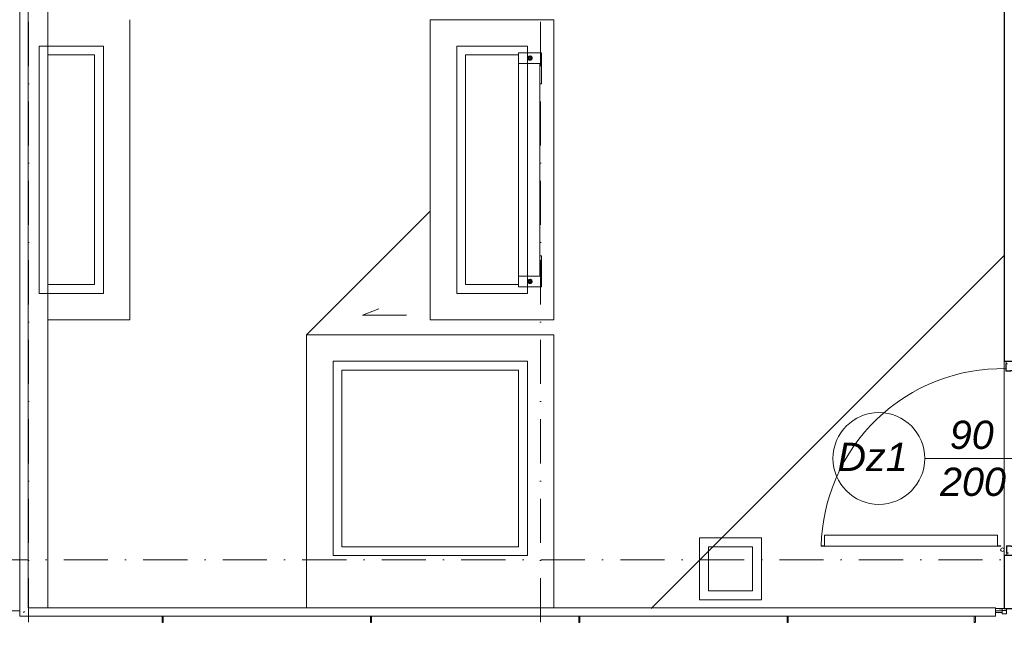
# Model space of a CAD drawing. Header units: millimetres. Extents: x -3176 to 162662, y -36434 to 57907.
# Tile 114 of 155: x 125624 to 131199, y 17824 to 21266. Entities that reach past the tile are written whole.
import ezdxf

# ---------------------------------------------------------------- set-up
doc = ezdxf.new("R2010")
doc.units = ezdxf.units.MM
doc.linetypes.add('1-Sheet - 32170-CIV-6170-DW-2035-015-01 - RZUTY$0$A_Dash_3_0mm', pattern=[60, 30, -30])
doc.linetypes.add('1-Sheet - 32170-CIV-6170-DW-2035-015-01 - RZUTY$0$A_Dash_Dot_2_5mm_Axis', pattern=[45, 25, -10, 0, -10])
doc.layers.get('0').update_dxf_attribs({"lineweight": 5})
for name, color, linetype, lineweight in [('1-Sheet - 32170-CIV-6170-DW-2035-015-01 - RZUTY$0$A-DETL', 8, 'Continuous', 0), ('1-Sheet - 32170-CIV-6170-DW-2035-015-01 - RZUTY$0$A-DETL-GENF', 8, 'Continuous', 0), ('1-Sheet - 32170-CIV-6170-DW-2035-015-01 - RZUTY$0$A-DETL-THIN', 8, 'Continuous', 0), ('1-Sheet - 32170-CIV-6170-DW-2035-015-01 - RZUTY$0$A-DOOR', 8, 'Continuous', 0), ('1-Sheet - 32170-CIV-6170-DW-2035-015-01 - RZUTY$0$A-DOOR-HDLN', 31, '1-Sheet - 32170-CIV-6170-DW-2035-015-01 - RZUTY$0$A_Dash_3_0mm', 18), ('1-Sheet - 32170-CIV-6170-DW-2035-015-01 - RZUTY$0$A-DOOR-IDEN', 31, 'Continuous', 18), ('1-Sheet - 32170-CIV-6170-DW-2035-015-01 - RZUTY$0$A-FLOR-HRAL', 8, 'Continuous', 0), ('1-Sheet - 32170-CIV-6170-DW-2035-015-01 - RZUTY$0$A-GENM', 8, 'Continuous', 0), ('1-Sheet - 32170-CIV-6170-DW-2035-015-01 - RZUTY$0$A-ROOF', 8, 'Continuous', 0), ('1-Sheet - 32170-CIV-6170-DW-2035-015-01 - RZUTY$0$A-WALL', 8, 'Continuous', 0), ('1-Sheet - 32170-CIV-6170-DW-2035-015-01 - RZUTY$0$Q-SPCQ', 8, 'Continuous', 0), ('1-Sheet - 32170-CIV-6170-DW-2035-015-01 - RZUTY$0$S-BEAM', 8, 'Continuous', 0), ('1-Sheet - 32170-CIV-6170-DW-2035-015-01 - RZUTY$0$S-GRID', 8, 'Continuous', 0)]:
    doc.layers.add(name, color=color, linetype=linetype, lineweight=lineweight)
doc.styles.add('1-Sheet - 32170-CIV-6170-DW-2035-015-01 - RZUTY$0$Arial_I_2', font='ariali.ttf', dxfattribs={"height": 16})

# ---------------------------------------------------------------- blocks, each defined once
blk = doc.blocks.new('1-Sheet - 32170-CIV-6170-DW-2035-015-01 - RZUTY$0$mcr ALPE 1-sk EI60 - DZ_OW_90x200_1-1009332-B2_100a_AG_PARTER_00a - Dep_PW')
at = {"layer": '1-Sheet - 32170-CIV-6170-DW-2035-015-01 - RZUTY$0$A-DETL-GENF'}
for p, q in [((-49.61, 13.55), (-50.96, 13.55)), ((-50.96, 13.55), (-50.96, 4.05)), ((-49.61, 12.9), (-49.61, 13.55)), ((-49.46, 12.9), (-49.61, 12.9)), ((-49.46, 13.55), (-49.46, 12.9)), ((-49.36, 13.8), (-45.66, 13.8)), ((-45.66, 13.65), (-49.36, 13.65)), ((-45.56, 11.26), (-45.56, 13.55)), ((-45.41, 13.55), (-45.41, 11.26)), ((53.49, 13.85), (53.49, 11.56)), ((53.64, 11.56), (53.64, 13.85)), ((53.69, 11.24), (53.69, 9.06)), ((57.44, 14.1), (53.74, 14.1)), ((53.74, 13.95), (57.44, 13.95)), ((53.84, 9.06), (53.84, 11.24)), ((57.54, 13.85), (57.54, 13.2)), ((57.54, 13.2), (57.69, 13.2)), ((57.69, 13.2), (57.69, 13.85)), ((57.69, 13.85), (59.04, 13.85)), ((59.04, 13.85), (59.04, 4.35)), ((-45.76, 8.76), (-45.76, 10.94)), ((-45.61, 10.94), (-45.61, 8.76)), ((-45.56, 7.7), (-45.56, 8.44)), ((-45.41, 8.44), (-45.41, 7.7)), ((-45.31, 7.6), (-44.56, 7.6)), ((-44.56, 7.45), (-45.31, 7.45)), ((-44.46, 7.31), (-44.46, 6.6)), ((-44.31, 6.6), (-44.31, 7.31)), ((-44.29, 7.29), (-44.11, 7.1)), ((-44.29, 6.99), (-44.11, 6.8)), ((-44.12, 6.51), (-44.29, 6.69)), ((-44.11, 7.24), (-44.22, 7.36)), ((-44.11, 6.94), (-44.22, 7.06)), ((-44.11, 6.64), (-44.22, 6.76)), ((-42.91, 6.5), (-44.21, 6.5)), ((-42.91, 6.35), (-44.21, 6.35)), ((-44.11, 7.1), (-44.11, 6.94)), ((-44.11, 6.8), (-44.11, 6.64)), ((-43.68, 7.3), (-44.09, 7.3)), ((-44.01, 7.2), (-44.01, 7)), ((-43.68, 7.2), (-44.01, 7.2)), ((-44.01, 7), (-43.54, 6.88)), ((-44.01, 6.6), (-44.01, 6.89)), ((-44.01, 6.89), (-43.52, 6.77)), ((-43.06, 6.6), (-44.01, 6.6)), ((-43.63, 7.35), (-43.66, 7.66)), ((-43.05, 7.77), (-43.56, 7.77)), ((-43.53, 7.36), (-43.56, 7.63)), ((-43.54, 6.88), (-43.04, 7.24)), ((-43.07, 7.67), (-43.52, 7.67)), ((-43.52, 6.77), (-43.06, 7.11)), ((-43.06, 7.11), (-43.06, 6.6)), ((-42.96, 7.1), (-42.96, 6.96)), ((-42.96, 6.96), (-42.89, 7.03)), ((-42.82, 6.95), (-42.96, 6.82)), ((-42.96, 6.82), (-42.96, 6.64)), ((-42.96, 6.64), (-42.89, 6.71)), ((-42.96, 6.5), (-42.82, 6.64)), ((-42.89, 7.14), (-42.81, 7.1)), ((-42.81, 7.45), (-42.81, 6.6)), ((-42.66, 4.05), (-42.66, 7.45)), ((-42.51, 7.45), (-42.51, 4.05)), ((50.59, 7.75), (50.59, 4.35)), ((50.74, 4.35), (50.74, 7.75)), ((50.89, 7.75), (50.89, 6.9)), ((50.97, 7.44), (50.89, 7.4)), ((50.9, 7.25), (51.04, 7.12)), ((51.04, 6.8), (50.9, 6.94)), ((51.04, 7.26), (50.97, 7.33)), ((51.04, 6.94), (50.97, 7.01)), ((50.99, 6.8), (52.29, 6.8)), ((50.99, 6.65), (52.29, 6.65)), ((51.04, 7.4), (51.04, 7.26)), ((51.04, 7.12), (51.04, 6.94)), ((51.62, 7.18), (51.12, 7.54)), ((51.13, 8.07), (51.64, 8.07)), ((51.14, 7.41), (51.14, 6.9)), ((51.6, 7.07), (51.14, 7.41)), ((51.14, 6.9), (52.09, 6.9)), ((51.15, 7.97), (51.6, 7.97)), ((52.09, 7.19), (51.6, 7.07)), ((51.61, 7.66), (51.64, 7.93)), ((52.09, 7.3), (51.62, 7.18)), ((51.71, 7.65), (51.74, 7.96)), ((51.76, 7.6), (52.17, 7.6)), ((51.76, 7.5), (52.09, 7.5)), ((52.09, 7.5), (52.09, 7.3)), ((52.09, 6.9), (52.09, 7.19)), ((52.19, 7.54), (52.3, 7.66)), ((52.37, 7.59), (52.19, 7.4)), ((52.19, 7.4), (52.19, 7.24)), ((52.19, 7.24), (52.3, 7.36)), ((52.37, 7.29), (52.19, 7.1)), ((52.19, 7.1), (52.19, 6.94)), ((52.19, 6.94), (52.3, 7.06)), ((52.2, 6.81), (52.37, 6.99)), ((52.39, 6.9), (52.39, 7.61)), ((52.54, 7.61), (52.54, 6.9)), ((53.39, 7.9), (52.64, 7.9)), ((52.64, 7.75), (53.39, 7.75)), ((53.49, 8.74), (53.49, 8)), ((53.64, 8), (53.64, 8.74)), ((-50.96, 4.05), (-49.61, 4.05)), ((-49.61, 4.05), (-49.61, 4.6)), ((-49.61, 4.6), (-49.46, 4.6)), ((-49.46, 4.6), (-49.46, 4.05)), ((-49.36, 3.95), (-42.76, 3.95)), ((-42.76, 3.8), (-49.36, 3.8)), ((57.44, 4.25), (50.84, 4.25)), ((50.84, 4.1), (57.44, 4.1)), ((57.54, 4.9), (57.54, 4.35)), ((57.69, 4.9), (57.54, 4.9)), ((57.69, 4.35), (57.69, 4.9)), ((59.04, 4.35), (57.69, 4.35))]:
    blk.add_line(p, q, dxfattribs=at)
for centre, radius, start, end in [((-49.36, 13.55), 0.25, 90, 180), ((-49.36, 13.55), 0.1, 90, 180), ((-45.51, 10.94), 0.25, 120, 180), ((-45.66, 13.55), 0.25, 360, 90), ((-45.66, 13.55), 0.1, 0, 90), ((-45.66, 11.26), 0.1, 300, 0), ((-45.66, 11.26), 0.25, 300, 0), ((53.74, 13.85), 0.25, 90, 180), ((53.74, 11.56), 0.25, 180, 240), ((53.74, 13.85), 0.1, 90, 180), ((53.74, 11.56), 0.1, 180, 240), ((53.59, 11.24), 0.1, 0, 60), ((53.59, 11.24), 0.25, 0, 60), ((57.44, 13.85), 0.25, 0, 90), ((57.44, 13.85), 0.1, 0, 90), ((-45.51, 8.76), 0.25, 180, 240), ((-45.66, 8.44), 0.1, 0, 71.4737), ((-45.51, 10.94), 0.1, 120, 180), ((-45.51, 8.76), 0.1, 180, 240), ((-45.31, 7.7), 0.25, 180, 270), ((-45.66, 8.44), 0.25, 360, 60), ((-45.31, 7.7), 0.1, 180, 270), ((-44.56, 7.35), 0.25, 360, 90), ((-44.56, 7.35), 0.1, 360, 90), ((-44.21, 6.6), 0.25, 180, 270), ((-44.26, 7.32), 0.05, 45, 180), ((-44.26, 7.02), 0.05, 45, 180), ((-44.26, 6.72), 0.05, 45, 180), ((-44.21, 6.6), 0.1, 180, 270), ((-43.68, 7.35), 0.15, 270, 5.5634), ((-43.68, 7.35), 0.05, 270, 5.5634), ((-43.56, 7.67), 0.1, 90, 185.5634), ((-43.19, 7.45), 0.25, 305.6239, 63.8626), ((-43.54, 6.88), 1.02, 49.4586, 60.745), ((-42.91, 7.1), 0.05, 63.4253, 180), ((-42.91, 6.6), 0.25, 270, 0), ((-42.91, 6.6), 0.1, 270, 0), ((-42.86, 6.99), 0.05, 0, 135), ((-42.86, 6.67), 0.05, 0, 135), ((-43.11, 7.46), 0.302, 358.1284, 40.2737), ((-42.66, 7.45), 0.15, 0, 180), ((50.74, 7.75), 0.15, 0, 180), ((50.99, 6.9), 0.25, 180, 270), ((51.19, 7.76), 0.302, 139.7263, 181.8716), ((50.94, 7.29), 0.05, 45, 180), ((50.94, 6.97), 0.05, 45, 180), ((50.99, 6.9), 0.1, 180, 270), ((51.62, 7.18), 1.02, 119.255, 130.5414), ((50.99, 7.4), 0.05, 0, 116.5747), ((51.27, 7.75), 0.25, 116.1374, 234.3761), ((51.76, 7.65), 0.15, 174.4366, 270), ((51.64, 7.97), 0.1, 354.4366, 90), ((51.76, 7.65), 0.05, 174.4366, 270), ((52.29, 6.9), 0.1, 270, 360), ((52.29, 6.9), 0.25, 270, 360), ((52.34, 7.62), 0.05, 0, 135), ((52.34, 7.32), 0.05, 0, 135), ((52.34, 7.02), 0.05, 0, 135), ((52.64, 7.65), 0.25, 90, 180), ((52.64, 7.65), 0.1, 90, 180), ((53.39, 8), 0.1, 270, 0), ((53.39, 8), 0.25, 270, 0), ((53.74, 8.74), 0.25, 120, 180), ((53.59, 9.06), 0.1, 300, 0), ((53.74, 8.74), 0.1, 108.5263, 180), ((53.59, 9.06), 0.25, 300, 0), ((-49.36, 4.05), 0.25, 180, 270), ((-49.36, 4.05), 0.1, 180, 270), ((-42.76, 4.05), 0.25, 270, 360), ((-42.76, 4.05), 0.1, 270, 0), ((50.84, 4.35), 0.25, 180, 270), ((50.84, 4.35), 0.1, 180, 270), ((57.44, 4.35), 0.1, 270, 0), ((57.44, 4.35), 0.25, 270, 0)]:
    blk.add_arc(centre, radius, start, end, dxfattribs=at)
at = {"layer": '1-Sheet - 32170-CIV-6170-DW-2035-015-01 - RZUTY$0$A-DOOR'}
for p, q in [((-45.71, 118.64), (-45.71, 16.94)), ((-45.46, 118.64), (-45.71, 118.64)), ((-45.46, 116.74), (-45.46, 118.64)), ((-39.41, 116.74), (-45.46, 116.74)), ((-39.41, 18.84), (-39.41, 116.74)), ((-45.71, 16.94), (-45.46, 16.94)), ((-45.46, 16.94), (-45.46, 18.84)), ((-45.46, 18.84), (-39.41, 18.84))]:
    blk.add_line(p, q, dxfattribs=at)
blk.add_circle((-47.67, 16.06), 1, dxfattribs=at)
blk.add_arc((-47.67, 16.06), 102.6, 358.9054, 88.9054, dxfattribs=at)
at = {"layer": '1-Sheet - 32170-CIV-6170-DW-2035-015-01 - RZUTY$0$A-DOOR-HDLN'}
for p, q in [((59.04, 15), (-50.96, 15)), ((-50.96, -15), (59.04, -15))]:
    blk.add_line(p, q, dxfattribs=at)
blk = doc.blocks.new('1-Sheet - 32170-CIV-6170-DW-2035-015-01 - RZUTY$0$Railing - słupek_balustrady60x6-1062895-B2_100a_AG_PARTER_00a - Dep_PW')
at = {"layer": '1-Sheet - 32170-CIV-6170-DW-2035-015-01 - RZUTY$0$A-FLOR-HRAL'}
for p, q in [((2.41, -0.6), (5.6, -0.6)), ((6, 0), (2.41, 0)), ((6, -0.2), (6, 0))]:
    blk.add_line(p, q, dxfattribs=at)
at = {"layer": '1-Sheet - 32170-CIV-6170-DW-2035-015-01 - RZUTY$0$A-FLOR-HRAL', "flags": 128}
blk.add_lwpolyline([(5.6, -0.6), (5.69, -0.59), (5.77, -0.56), (5.85, -0.51), (5.91, -0.45), (5.96, -0.37), (5.99, -0.29), (6, -0.2)], dxfattribs=at)
at = {"layer": '1-Sheet - 32170-CIV-6170-DW-2035-015-01 - RZUTY$0$A-FLOR-HRAL'}
blk.add_arc((5.6, -0.2), 0.4, 270, 0, dxfattribs=at)
blk = doc.blocks.new('1-Sheet - 32170-CIV-6170-DW-2035-015-01 - RZUTY$0$Railing - Railing-1024618-B2_100a_AG_PARTER_00a - Dep_PW')
at = {"extrusion": (0, 0, -1), "zscale": -1, "rotation": 270.0000000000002}
for p in [(-5834.78, -747.5), (-5952.71, -747.5), (-6070.65, -747.5), (-6188.59, -747.5), (-6294.53, -747.5)]:
    blk.add_blockref('1-Sheet - 32170-CIV-6170-DW-2035-015-01 - RZUTY$0$Railing - słupek_balustrady60x6-1062895-B2_100a_AG_PARTER_00a - Dep_PW', p, dxfattribs=at)
blk = doc.blocks.new('1-Sheet - 32170-CIV-6170-DW-2035-015-01 - RZUTY$0$Top Rail Type - Top Rail_Internal_-1024619-B2_100a_AG_PARTER_00a - Dep_PW')
at = {"layer": '1-Sheet - 32170-CIV-6170-DW-2035-015-01 - RZUTY$0$A-FLOR-HRAL'}
for p, q in [((5754.11, 193.92), (5754.11, -749.91)), ((5758.94, -745.08), (5758.94, 189.09)), ((6306.53, -745.08), (5758.94, -745.08)), ((5754.11, -749.91), (6306.53, -749.91)), ((6306.53, -747.73), (6306.53, -747.26))]:
    blk.add_line(p, q, dxfattribs=at)
blk.add_open_spline([(5756.29, -747.73), (5756.32, -747.71), (5756.4, -747.63), (5756.53, -747.5), (5756.66, -747.37), (5756.74, -747.29), (5756.76, -747.26)], degree=3, knots=[0.46913323, 0.46913323, 0.46913323, 0.46913323, 0.47916667, 0.5, 0.52083333, 0.53086677, 0.53086677, 0.53086677, 0.53086677], dxfattribs=at)
blk = doc.blocks.new('1-Sheet - 32170-CIV-6170-DW-2035-015-01 - RZUTY$0$Top Rail Type - Top Rail_Internal_-V8-B2_100a_AG_PARTER_00a - Dep_PW')
at = {"layer": '1-Sheet - 32170-CIV-6170-DW-2035-015-01 - RZUTY$0$A-FLOR-HRAL'}
for p, q in [((5758.94, 189.09), (5758.94, -745.08)), ((5758.94, -745.08), (6306.53, -745.08)), ((6306.53, -745.08), (6306.53, -749.91)), ((5754.11, -749.91), (6306.53, -749.91))]:
    blk.add_line(p, q, dxfattribs=at)
blk = doc.blocks.new('1-Sheet - 32170-CIV-6170-DW-2035-015-01 - RZUTY$0$Galeco STAL2 - System rynnowy - Orynnowanie - Orynnowanie - montaż z maskownicą-1091246-B2_100a_AG_PARTER_00a - Dep_PW')
at = {"layer": '1-Sheet - 32170-CIV-6170-DW-2035-015-01 - RZUTY$0$A-GENM'}
for p, q in [((5754.11, -746.73), (5731.87, -746.73)), ((6310.28, -746.73), (6306.53, -746.73)), ((6310.28, -747.85), (6306.53, -747.85))]:
    blk.add_line(p, q, dxfattribs=at)
blk = doc.blocks.new('1-Sheet - 32170-CIV-6170-DW-2035-015-01 - RZUTY$0$Galeco STAL2 - Hak doczołowy - Galeco STAL2 - Hak doczołowy-V11-B2_100a_AG_PARTER_00a - Dep_PW')
at = {"layer": '1-Sheet - 32170-CIV-6170-DW-2035-015-01 - RZUTY$0$Q-SPCQ'}
for p, q in [((6308.61, -745.56), (6308.61, -745.68)), ((6309.41, -745.56), (6308.61, -745.56)), ((6309.4, -745.56), (6308.61, -745.56)), ((6308.61, -745.68), (6309.4, -745.68)), ((6308.61, -745.68), (6309.41, -745.68)), ((6309.41, -745.56), (6313.65, -745.56)), ((6310.28, -745.68), (6309.41, -745.68)), ((6310.28, -746.61), (6310.28, -745.68)), ((6312.78, -746.61), (6310.28, -746.61)), ((6310.28, -746.61), (6310.28, -747.25)), ((6310.28, -746.61), (6312.78, -746.61)), ((6312.78, -745.68), (6312.78, -746.61)), ((6313.65, -745.68), (6312.78, -745.68)), ((6312.78, -747.25), (6312.78, -746.61)), ((6314.45, -745.56), (6313.65, -745.56)), ((6313.65, -745.68), (6314.45, -745.68)), ((6314.45, -745.56), (6313.66, -745.56)), ((6313.66, -745.68), (6314.45, -745.68)), ((6314.45, -745.68), (6314.45, -745.56)), ((6310.28, -748.55), (6310.28, -747.25)), ((6310.28, -748.55), (6312.78, -748.55)), ((6312.78, -747.25), (6312.78, -748.55))]:
    blk.add_line(p, q, dxfattribs=at)
blk = doc.blocks.new('1-Sheet - 32170-CIV-6170-DW-2035-015-01 - RZUTY$0$ETYKIETA_DRZWI_STANDARD - Dół _1 st_ dokł__-843072-B2_100a_AG_PARTER_00a - Dep_PW')
at = {"layer": '1-Sheet - 32170-CIV-6170-DW-2035-015-01 - RZUTY$0$A-DOOR-IDEN'}
blk.add_line((0, 0), (0, -0.5983), dxfattribs=at)
blk.add_circle((0, -0.86), 0.26, dxfattribs=at)
blk = doc.blocks.new('1-Sheet - 32170-CIV-6170-DW-2035-015-01 - RZUTY')
at = {"layer": '1-Sheet - 32170-CIV-6170-DW-2035-015-01 - RZUTY$0$A-DETL', "linetype": '1-Sheet - 32170-CIV-6170-DW-2035-015-01 - RZUTY$0$A_Dash_Dot_2_5mm_Axis'}
for p, q in [((9528.21, -710.5), (9503.21, -710.5)), ((9503.21, -710.5), (9503.21, -735.5)), ((9528.21, -735.5), (9528.21, -710.5)), ((9503.21, -735.5), (9528.21, -735.5))]:
    blk.add_line(p, q, dxfattribs=at)
at = {"layer": '1-Sheet - 32170-CIV-6170-DW-2035-015-01 - RZUTY$0$A-DETL-THIN'}
for p, q in [((9160.71, -427), (9124.38, -427)), ((9124.38, -427), (9124.38, -567)), ((9160.71, -567), (9160.71, -427)), ((9360.71, -427), (9360.71, -567)), ((9400.71, -427), (9360.71, -427)), ((9400.71, -567), (9400.71, -427)), ((9275.71, -590.5), (9345.71, -520.5)), ((9670.71, -545.5), (9470.71, -745.5)), ((9670.71, -745.5), (9670.71, -545.5)), ((9124.38, -567), (9160.71, -567)), ((9360.71, -567), (9400.71, -567)), ((9307.31, -579.26), (9316.71, -575.84)), ((9332.31, -579.26), (9307.31, -579.26)), ((9290.71, -605.5), (9290.71, -715.5)), ((9400.71, -605.5), (9290.71, -605.5)), ((9400.71, -715.5), (9400.71, -605.5)), ((9498.21, -705.5), (9498.21, -740.5)), ((9533.21, -705.5), (9498.21, -705.5)), ((9533.21, -740.5), (9533.21, -705.5)), ((9290.71, -715.5), (9400.71, -715.5)), ((9498.21, -740.5), (9533.21, -740.5))]:
    blk.add_line(p, q, dxfattribs=at)
at = {"layer": '1-Sheet - 32170-CIV-6170-DW-2035-015-01 - RZUTY$0$A-ROOF'}
blk.add_line((9670.71, -745.5), (9665.71, -745.5), dxfattribs=at)
at = {"layer": '1-Sheet - 32170-CIV-6170-DW-2035-015-01 - RZUTY$0$A-WALL', "lineweight": 25}
for p, q in [((9670.71, 489.5), (9670.71, -605.5)), ((9670.71, -605.5), (9700.71, -605.5)), ((10083.85, -715.5), (9670.71, -715.5)), ((9670.71, -715.5), (9670.71, -745.5)), ((9670.71, -745.5), (10083.85, -745.5))]:
    blk.add_line(p, q, dxfattribs=at)
at = {"layer": '1-Sheet - 32170-CIV-6170-DW-2035-015-01 - RZUTY$0$A-WALL'}
for p, q in [((9129.21, -745.08), (9129.21, 189.09)), ((9175.71, -412), (9175.71, -582)), ((9345.71, -412), (9415.71, -412)), ((9345.71, -582), (9345.71, -412)), ((9415.71, -412), (9415.71, -582)), ((9155.71, -432), (9129.16, -432)), ((9155.71, -562), (9155.71, -432)), ((9395.71, -432), (9365.71, -432)), ((9365.71, -432), (9365.71, -562)), ((9129.19, -562), (9155.71, -562)), ((9365.71, -562), (9395.71, -562)), ((9175.71, -582), (9129.19, -582)), ((9415.71, -582), (9345.71, -582)), ((9275.71, -745.08), (9275.71, -590.5)), ((9275.71, -590.5), (9415.71, -590.5)), ((9415.71, -590.5), (9415.71, -745.08)), ((9670.71, -715.5), (9670.71, -605.5)), ((9295.71, -610.5), (9295.71, -710.5)), ((9395.71, -610.5), (9295.71, -610.5)), ((9395.71, -710.5), (9395.71, -610.5)), ((9295.71, -710.5), (9395.71, -710.5))]:
    blk.add_line(p, q, dxfattribs=at)
at = {"layer": '1-Sheet - 32170-CIV-6170-DW-2035-015-01 - RZUTY$0$Q-SPCQ'}
for p, q in [((9401.01, -433.75), (9401.04, -433.51)), ((9401.01, -433.75), (9401.04, -433.51)), ((9401.04, -433.98), (9401.01, -433.75)), ((9401.04, -433.98), (9401.01, -433.75)), ((9401.04, -433.51), (9401.11, -433.29)), ((9401.11, -433.29), (9401.04, -433.51)), ((9401.04, -433.51), (9401.11, -433.29)), ((9401.11, -433.29), (9401.04, -433.51)), ((9401.11, -434.21), (9401.04, -433.98)), ((9401.04, -433.98), (9401.11, -434.21)), ((9401.11, -434.21), (9401.04, -433.98)), ((9401.04, -433.98), (9401.11, -434.21)), ((9401.11, -433.29), (9401.22, -433.08)), ((9401.22, -433.08), (9401.11, -433.29)), ((9401.11, -433.29), (9401.22, -433.08)), ((9401.22, -433.08), (9401.11, -433.29)), ((9401.22, -434.41), (9401.11, -434.21)), ((9401.11, -434.21), (9401.22, -434.41)), ((9401.22, -434.41), (9401.11, -434.21)), ((9401.11, -434.21), (9401.22, -434.41)), ((9401.12, -433.75), (9401.67, -432.8)), ((9401.12, -433.75), (9401.67, -432.8)), ((9401.67, -434.7), (9401.12, -433.75)), ((9401.67, -434.7), (9401.12, -433.75)), ((9401.22, -433.08), (9401.37, -432.9)), ((9401.37, -432.9), (9401.22, -433.08)), ((9401.22, -433.08), (9401.37, -432.9)), ((9401.37, -432.9), (9401.22, -433.08)), ((9401.37, -434.6), (9401.22, -434.41)), ((9401.22, -434.41), (9401.37, -434.6)), ((9401.37, -434.6), (9401.22, -434.41)), ((9401.22, -434.41), (9401.37, -434.6)), ((9401.37, -432.9), (9401.55, -432.75)), ((9401.55, -432.75), (9401.37, -432.9)), ((9401.37, -432.9), (9401.55, -432.75)), ((9401.55, -432.75), (9401.37, -432.9)), ((9401.55, -434.75), (9401.37, -434.6)), ((9401.37, -434.6), (9401.55, -434.75)), ((9401.55, -434.75), (9401.37, -434.6)), ((9401.37, -434.6), (9401.55, -434.75)), ((9401.55, -432.75), (9401.76, -432.64)), ((9401.76, -432.64), (9401.55, -432.75)), ((9401.55, -432.75), (9401.76, -432.64)), ((9401.76, -432.64), (9401.55, -432.75)), ((9401.76, -434.86), (9401.55, -434.75)), ((9401.55, -434.75), (9401.76, -434.86)), ((9401.76, -434.86), (9401.55, -434.75)), ((9401.55, -434.75), (9401.76, -434.86)), ((9401.61, -433.75), (9401.66, -433.52)), ((9401.61, -433.75), (9401.66, -433.52)), ((9401.66, -433.98), (9401.61, -433.75)), ((9401.66, -433.98), (9401.61, -433.75)), ((9401.66, -433.52), (9401.79, -433.32)), ((9401.66, -433.52), (9401.79, -433.32)), ((9401.79, -434.17), (9401.66, -433.98)), ((9401.66, -433.98), (9401.79, -434.17)), ((9401.79, -434.17), (9401.66, -433.98)), ((9401.66, -433.98), (9401.79, -434.17)), ((9401.67, -432.8), (9402.76, -432.8)), ((9401.67, -432.8), (9402.76, -432.8)), ((9402.76, -434.7), (9401.67, -434.7)), ((9402.76, -434.7), (9401.67, -434.7)), ((9401.71, -433.75), (9401.96, -433.32)), ((9401.71, -433.75), (9401.96, -433.32)), ((9401.96, -434.18), (9401.71, -433.75)), ((9401.96, -434.18), (9401.71, -433.75)), ((9401.76, -432.64), (9401.98, -432.57)), ((9401.98, -432.57), (9401.76, -432.64)), ((9401.76, -432.64), (9401.98, -432.57)), ((9401.98, -432.57), (9401.76, -432.64)), ((9401.79, -433.32), (9401.98, -433.19)), ((9401.98, -433.19), (9401.79, -433.32)), ((9401.79, -433.32), (9401.98, -433.19)), ((9401.98, -433.19), (9401.79, -433.32)), ((9401.98, -434.3), (9401.79, -434.17)), ((9401.79, -434.17), (9401.98, -434.3)), ((9401.98, -434.3), (9401.79, -434.17)), ((9401.79, -434.17), (9401.98, -434.3)), ((9401.96, -433.32), (9402.46, -433.32)), ((9401.96, -433.32), (9402.46, -433.32)), ((9402.46, -434.18), (9401.96, -434.18)), ((9402.46, -434.18), (9401.96, -434.18)), ((9401.98, -432.57), (9402.21, -432.55)), ((9401.98, -432.57), (9402.21, -432.55)), ((9401.98, -433.19), (9402.21, -433.15)), ((9402.21, -433.15), (9401.98, -433.19)), ((9401.98, -433.19), (9402.21, -433.15)), ((9402.21, -433.15), (9401.98, -433.19)), ((9402.21, -434.35), (9401.98, -434.3)), ((9402.21, -434.35), (9401.98, -434.3)), ((9402.21, -432.55), (9402.45, -432.57)), ((9402.21, -432.55), (9402.45, -432.57)), ((9402.21, -433.15), (9402.44, -433.19)), ((9402.44, -433.19), (9402.21, -433.15)), ((9402.21, -433.15), (9402.44, -433.19)), ((9402.44, -433.19), (9402.21, -433.15)), ((9402.44, -434.3), (9402.21, -434.35)), ((9402.44, -434.3), (9402.21, -434.35)), ((9402.44, -433.19), (9402.64, -433.32)), ((9402.64, -433.32), (9402.44, -433.19)), ((9402.44, -433.19), (9402.64, -433.32)), ((9402.64, -433.32), (9402.44, -433.19)), ((9402.64, -434.17), (9402.44, -434.3)), ((9402.64, -434.17), (9402.44, -434.3)), ((9402.45, -432.57), (9402.67, -432.64)), ((9402.67, -432.64), (9402.45, -432.57)), ((9402.45, -432.57), (9402.67, -432.64)), ((9402.67, -432.64), (9402.45, -432.57)), ((9402.46, -433.32), (9402.71, -433.75)), ((9402.46, -433.32), (9402.71, -433.75)), ((9402.71, -433.75), (9402.46, -434.18)), ((9402.71, -433.75), (9402.46, -434.18)), ((9402.64, -433.32), (9402.77, -433.52)), ((9402.64, -433.32), (9402.77, -433.52)), ((9402.77, -433.98), (9402.64, -434.17)), ((9402.77, -433.98), (9402.64, -434.17)), ((9402.67, -432.64), (9402.88, -432.75)), ((9402.88, -432.75), (9402.67, -432.64)), ((9402.67, -432.64), (9402.88, -432.75)), ((9402.88, -432.75), (9402.67, -432.64)), ((9402.88, -434.75), (9402.67, -434.86)), ((9402.67, -434.86), (9402.88, -434.75)), ((9402.88, -434.75), (9402.67, -434.86)), ((9402.67, -434.86), (9402.88, -434.75)), ((9402.76, -432.8), (9403.31, -433.75)), ((9402.76, -432.8), (9403.31, -433.75)), ((9403.31, -433.75), (9402.76, -434.7)), ((9403.31, -433.75), (9402.76, -434.7)), ((9402.77, -433.52), (9402.81, -433.75)), ((9402.77, -433.52), (9402.81, -433.75)), ((9402.81, -433.75), (9402.77, -433.98)), ((9402.81, -433.75), (9402.77, -433.98)), ((9402.88, -432.75), (9403.06, -432.9)), ((9403.06, -432.9), (9402.88, -432.75)), ((9402.88, -432.75), (9403.06, -432.9)), ((9403.06, -432.9), (9402.88, -432.75)), ((9403.06, -434.6), (9402.88, -434.75)), ((9402.88, -434.75), (9403.06, -434.6)), ((9403.06, -434.6), (9402.88, -434.75)), ((9402.88, -434.75), (9403.06, -434.6)), ((9403.06, -432.9), (9403.21, -433.08)), ((9403.21, -433.08), (9403.06, -432.9)), ((9403.06, -432.9), (9403.21, -433.08)), ((9403.21, -433.08), (9403.06, -432.9)), ((9403.21, -434.41), (9403.06, -434.6)), ((9403.06, -434.6), (9403.21, -434.41)), ((9403.21, -434.41), (9403.06, -434.6)), ((9403.06, -434.6), (9403.21, -434.41)), ((9403.21, -433.08), (9403.32, -433.29)), ((9403.32, -433.29), (9403.21, -433.08)), ((9403.21, -433.08), (9403.32, -433.29)), ((9403.32, -433.29), (9403.21, -433.08)), ((9403.32, -434.21), (9403.21, -434.41)), ((9403.21, -434.41), (9403.32, -434.21)), ((9403.32, -434.21), (9403.21, -434.41)), ((9403.21, -434.41), (9403.32, -434.21)), ((9403.32, -433.29), (9403.39, -433.51)), ((9403.39, -433.51), (9403.32, -433.29)), ((9403.32, -433.29), (9403.39, -433.51)), ((9403.39, -433.51), (9403.32, -433.29)), ((9403.39, -433.98), (9403.32, -434.21)), ((9403.32, -434.21), (9403.39, -433.98)), ((9403.39, -433.98), (9403.32, -434.21)), ((9403.32, -434.21), (9403.39, -433.98)), ((9403.39, -433.51), (9403.41, -433.75)), ((9403.39, -433.51), (9403.41, -433.75)), ((9403.41, -433.75), (9403.39, -433.98)), ((9403.39, -433.98), (9403.41, -433.75)), ((9403.41, -433.75), (9403.39, -433.98)), ((9403.39, -433.98), (9403.41, -433.75)), ((9403.41, -433.75), (9403.4, -433.61)), ((9403.41, -433.75), (9403.4, -433.61)), ((9401.98, -434.93), (9401.76, -434.86)), ((9401.76, -434.86), (9401.98, -434.93)), ((9401.98, -434.93), (9401.76, -434.86)), ((9401.76, -434.86), (9401.98, -434.93)), ((9402.21, -434.95), (9401.98, -434.93)), ((9401.98, -434.93), (9402.21, -434.95)), ((9402.21, -434.95), (9401.98, -434.93)), ((9401.98, -434.93), (9402.21, -434.95)), ((9402.45, -434.93), (9402.21, -434.95)), ((9402.21, -434.95), (9402.45, -434.93)), ((9402.45, -434.93), (9402.21, -434.95)), ((9402.21, -434.95), (9402.45, -434.93)), ((9402.67, -434.86), (9402.45, -434.93)), ((9402.45, -434.93), (9402.67, -434.86)), ((9402.67, -434.86), (9402.45, -434.93)), ((9402.45, -434.93), (9402.67, -434.86)), ((9401.01, -560.25), (9401.04, -560.01)), ((9401.01, -560.25), (9401.04, -560.01)), ((9401.04, -560.48), (9401.01, -560.25)), ((9401.04, -560.48), (9401.01, -560.25)), ((9401.04, -560.01), (9401.11, -559.79)), ((9401.11, -559.79), (9401.04, -560.01)), ((9401.04, -560.01), (9401.11, -559.79)), ((9401.11, -559.79), (9401.04, -560.01)), ((9401.11, -560.71), (9401.04, -560.48)), ((9401.04, -560.48), (9401.11, -560.71)), ((9401.11, -560.71), (9401.04, -560.48)), ((9401.04, -560.48), (9401.11, -560.71)), ((9401.11, -559.79), (9401.22, -559.58)), ((9401.22, -559.58), (9401.11, -559.79)), ((9401.11, -559.79), (9401.22, -559.58)), ((9401.22, -559.58), (9401.11, -559.79)), ((9401.22, -560.91), (9401.11, -560.71)), ((9401.11, -560.71), (9401.18, -560.85)), ((9401.22, -560.91), (9401.11, -560.71)), ((9401.11, -560.71), (9401.18, -560.85)), ((9401.12, -560.25), (9401.67, -559.3)), ((9401.12, -560.25), (9401.67, -559.3)), ((9401.67, -561.2), (9401.12, -560.25)), ((9401.67, -561.2), (9401.12, -560.25)), ((9401.22, -559.58), (9401.37, -559.4)), ((9401.37, -559.4), (9401.22, -559.58)), ((9401.22, -559.58), (9401.37, -559.4)), ((9401.37, -559.4), (9401.22, -559.58)), ((9401.37, -561.1), (9401.22, -560.91)), ((9401.22, -560.91), (9401.37, -561.1)), ((9401.37, -561.1), (9401.22, -560.91)), ((9401.22, -560.91), (9401.37, -561.1)), ((9401.37, -559.4), (9401.55, -559.25)), ((9401.55, -559.25), (9401.37, -559.4)), ((9401.37, -559.4), (9401.55, -559.25)), ((9401.55, -559.25), (9401.37, -559.4)), ((9401.55, -561.25), (9401.37, -561.1)), ((9401.37, -561.1), (9401.55, -561.25)), ((9401.55, -561.25), (9401.37, -561.1)), ((9401.37, -561.1), (9401.55, -561.25)), ((9401.55, -559.25), (9401.76, -559.14)), ((9401.76, -559.14), (9401.55, -559.25)), ((9401.55, -559.25), (9401.76, -559.14)), ((9401.76, -559.14), (9401.55, -559.25)), ((9401.76, -561.36), (9401.55, -561.25)), ((9401.55, -561.25), (9401.76, -561.36)), ((9401.76, -561.36), (9401.55, -561.25)), ((9401.55, -561.25), (9401.76, -561.36)), ((9401.61, -560.25), (9401.66, -560.02)), ((9401.61, -560.25), (9401.66, -560.02)), ((9401.66, -560.48), (9401.61, -560.25)), ((9401.66, -560.48), (9401.61, -560.25)), ((9401.66, -560.02), (9401.79, -559.82)), ((9401.66, -560.02), (9401.79, -559.82)), ((9401.79, -560.67), (9401.66, -560.48)), ((9401.66, -560.48), (9401.79, -560.67)), ((9401.79, -560.67), (9401.66, -560.48)), ((9401.66, -560.48), (9401.79, -560.67)), ((9401.67, -559.3), (9402.76, -559.3)), ((9401.67, -559.3), (9402.76, -559.3)), ((9402.76, -561.2), (9401.67, -561.2)), ((9402.76, -561.2), (9401.67, -561.2)), ((9401.71, -560.25), (9401.96, -559.82)), ((9401.71, -560.25), (9401.96, -559.82)), ((9401.96, -560.68), (9401.71, -560.25)), ((9401.96, -560.68), (9401.71, -560.25)), ((9401.76, -559.14), (9401.98, -559.07)), ((9401.98, -559.07), (9401.76, -559.14)), ((9401.76, -559.14), (9401.98, -559.07)), ((9401.98, -559.07), (9401.76, -559.14)), ((9401.98, -561.43), (9401.76, -561.36)), ((9401.76, -561.36), (9401.98, -561.43)), ((9401.98, -561.43), (9401.76, -561.36)), ((9401.76, -561.36), (9401.98, -561.43)), ((9401.79, -559.82), (9401.98, -559.69)), ((9401.98, -559.69), (9401.79, -559.82)), ((9401.79, -559.82), (9401.98, -559.69)), ((9401.98, -559.69), (9401.79, -559.82)), ((9401.98, -560.8), (9401.79, -560.67)), ((9401.79, -560.67), (9401.98, -560.8)), ((9401.98, -560.8), (9401.79, -560.67)), ((9401.79, -560.67), (9401.98, -560.8)), ((9401.96, -559.82), (9402.46, -559.82)), ((9401.96, -559.82), (9402.46, -559.82)), ((9402.46, -560.68), (9401.96, -560.68)), ((9402.46, -560.68), (9401.96, -560.68)), ((9401.98, -559.07), (9402.21, -559.05)), ((9401.98, -559.07), (9402.21, -559.05)), ((9401.98, -559.69), (9402.21, -559.65)), ((9402.21, -559.65), (9401.98, -559.69)), ((9401.98, -559.69), (9402.21, -559.65)), ((9402.21, -559.65), (9401.98, -559.69)), ((9402.21, -560.85), (9401.98, -560.8)), ((9402.21, -560.85), (9401.98, -560.8)), ((9402.21, -561.45), (9401.98, -561.43)), ((9401.98, -561.43), (9402.21, -561.45)), ((9402.21, -561.45), (9401.98, -561.43)), ((9401.98, -561.43), (9402.21, -561.45)), ((9402.21, -559.05), (9402.45, -559.07)), ((9402.21, -559.05), (9402.45, -559.07)), ((9402.21, -559.65), (9402.44, -559.69)), ((9402.21, -559.65), (9402.44, -559.69)), ((9402.44, -560.8), (9402.21, -560.85)), ((9402.44, -560.8), (9402.21, -560.85)), ((9402.45, -561.43), (9402.21, -561.45)), ((9402.21, -561.45), (9402.45, -561.43)), ((9402.45, -561.43), (9402.21, -561.45)), ((9402.21, -561.45), (9402.45, -561.43)), ((9402.44, -559.69), (9402.23, -559.65)), ((9402.44, -559.69), (9402.23, -559.65)), ((9402.44, -559.69), (9402.64, -559.82)), ((9402.64, -559.82), (9402.44, -559.69)), ((9402.44, -559.69), (9402.64, -559.82)), ((9402.64, -559.82), (9402.44, -559.69)), ((9402.64, -560.67), (9402.44, -560.8)), ((9402.64, -560.67), (9402.44, -560.8)), ((9402.45, -559.07), (9402.67, -559.14)), ((9402.67, -559.14), (9402.45, -559.07)), ((9402.45, -559.07), (9402.67, -559.14)), ((9402.67, -559.14), (9402.45, -559.07)), ((9402.67, -561.36), (9402.45, -561.43)), ((9402.45, -561.43), (9402.67, -561.36)), ((9402.67, -561.36), (9402.45, -561.43)), ((9402.45, -561.43), (9402.67, -561.36)), ((9402.46, -559.82), (9402.71, -560.25)), ((9402.46, -559.82), (9402.71, -560.25)), ((9402.71, -560.25), (9402.46, -560.68)), ((9402.71, -560.25), (9402.46, -560.68)), ((9402.64, -559.82), (9402.77, -560.02)), ((9402.64, -559.82), (9402.77, -560.02)), ((9402.77, -560.48), (9402.64, -560.67)), ((9402.77, -560.48), (9402.64, -560.67)), ((9402.67, -559.14), (9402.88, -559.25)), ((9402.88, -559.25), (9402.67, -559.14)), ((9402.67, -559.14), (9402.88, -559.25)), ((9402.88, -559.25), (9402.67, -559.14)), ((9402.88, -561.25), (9402.67, -561.36)), ((9402.67, -561.36), (9402.88, -561.25)), ((9402.88, -561.25), (9402.67, -561.36)), ((9402.67, -561.36), (9402.88, -561.25)), ((9402.76, -559.3), (9403.31, -560.25)), ((9402.76, -559.3), (9403.31, -560.25)), ((9403.31, -560.25), (9402.76, -561.2)), ((9403.31, -560.25), (9402.76, -561.2)), ((9402.77, -560.02), (9402.81, -560.25)), ((9402.77, -560.02), (9402.81, -560.25)), ((9402.81, -560.25), (9402.77, -560.48)), ((9402.81, -560.25), (9402.77, -560.48)), ((9402.88, -559.25), (9403.06, -559.4)), ((9403.06, -559.4), (9402.88, -559.25)), ((9402.88, -559.25), (9403.06, -559.4)), ((9403.06, -559.4), (9402.88, -559.25)), ((9403.06, -561.1), (9402.88, -561.25)), ((9402.88, -561.25), (9403.06, -561.1)), ((9403.06, -561.1), (9402.88, -561.25)), ((9402.88, -561.25), (9403.06, -561.1)), ((9403.06, -559.4), (9403.21, -559.58)), ((9403.21, -559.58), (9403.06, -559.4)), ((9403.06, -559.4), (9403.21, -559.58)), ((9403.21, -559.58), (9403.06, -559.4)), ((9403.21, -560.91), (9403.06, -561.1)), ((9403.06, -561.1), (9403.21, -560.91)), ((9403.21, -560.91), (9403.06, -561.1)), ((9403.06, -561.1), (9403.21, -560.91)), ((9403.21, -559.58), (9403.32, -559.79)), ((9403.32, -559.79), (9403.21, -559.58)), ((9403.21, -559.58), (9403.32, -559.79)), ((9403.32, -559.79), (9403.21, -559.58)), ((9403.32, -560.71), (9403.21, -560.91)), ((9403.32, -560.71), (9403.21, -560.91)), ((9403.25, -560.85), (9403.32, -560.71)), ((9403.25, -560.85), (9403.32, -560.71)), ((9403.32, -559.79), (9403.39, -560.01)), ((9403.39, -560.01), (9403.32, -559.79)), ((9403.32, -559.79), (9403.39, -560.01)), ((9403.39, -560.01), (9403.32, -559.79)), ((9403.39, -560.48), (9403.32, -560.71)), ((9403.32, -560.71), (9403.39, -560.48)), ((9403.39, -560.48), (9403.32, -560.71)), ((9403.32, -560.71), (9403.39, -560.48)), ((9403.39, -560.01), (9403.41, -560.25)), ((9403.41, -560.25), (9403.39, -560.01)), ((9403.39, -560.01), (9403.41, -560.25)), ((9403.41, -560.25), (9403.39, -560.01)), ((9403.41, -560.25), (9403.39, -560.48)), ((9403.39, -560.48), (9403.41, -560.25)), ((9403.41, -560.25), (9403.39, -560.48)), ((9403.39, -560.48), (9403.41, -560.25))]:
    blk.add_line(p, q, dxfattribs=at)
at = {"layer": '1-Sheet - 32170-CIV-6170-DW-2035-015-01 - RZUTY$0$S-BEAM'}
for p, q in [((9408.71, -430.75), (9395.71, -430.75)), ((9395.71, -430.75), (9395.71, -436.75)), ((9408.71, -430.75), (9395.71, -430.75)), ((9395.71, -430.75), (9395.71, -436.75)), ((9408.71, -448.25), (9408.71, -430.75)), ((9408.71, -448.25), (9408.71, -430.75)), ((9395.71, -436.75), (9407.71, -436.75)), ((9395.71, -436.75), (9395.71, -557.25)), ((9395.71, -436.75), (9407.71, -436.75)), ((9395.71, -436.75), (9395.71, -557.25)), ((9407.71, -557.25), (9407.71, -436.75)), ((9407.71, -557.25), (9407.71, -436.75)), ((9407.71, -448.25), (9408.71, -448.25)), ((9407.71, -448.25), (9408.71, -448.25)), ((9408.71, -545.75), (9407.71, -545.75)), ((9408.71, -545.75), (9407.71, -545.75)), ((9408.71, -563.25), (9408.71, -545.75)), ((9408.71, -563.25), (9408.71, -545.75)), ((9407.71, -557.25), (9395.71, -557.25)), ((9395.71, -557.25), (9395.71, -563.25)), ((9407.71, -557.25), (9395.71, -557.25)), ((9395.71, -557.25), (9395.71, -563.25)), ((9395.71, -563.25), (9408.71, -563.25)), ((9395.71, -563.25), (9408.71, -563.25))]:
    blk.add_line(p, q, dxfattribs=at)
at = {"layer": '1-Sheet - 32170-CIV-6170-DW-2035-015-01 - RZUTY$0$S-GRID', "linetype": '1-Sheet - 32170-CIV-6170-DW-2035-015-01 - RZUTY$0$A_Dash_Dot_2_5mm_Axis'}
for p, q in [((9118.21, 712), (9118.21, -968)), ((9408.21, 712), (9408.21, -968)), ((8868.21, -718), (10378.21, -718))]:
    blk.add_line(p, q, dxfattribs=at)
at = {"layer": '1-Sheet - 32170-CIV-6170-DW-2035-015-01 - RZUTY$0$A-DOOR-HDLN', "rotation": 90}
blk.add_blockref('1-Sheet - 32170-CIV-6170-DW-2035-015-01 - RZUTY$0$mcr ALPE 1-sk EI60 - DZ_OW_90x200_1-1009332-B2_100a_AG_PARTER_00a - Dep_PW', (9685.71, -664.54), dxfattribs=at)
at = {"layer": '1-Sheet - 32170-CIV-6170-DW-2035-015-01 - RZUTY$0$A-DOOR-IDEN', "xscale": 99.99999999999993, "yscale": 99.99999999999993, "zscale": 99.99999999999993, "rotation": 270}
blk.add_blockref('1-Sheet - 32170-CIV-6170-DW-2035-015-01 - RZUTY$0$ETYKIETA_DRZWI_STANDARD - Dół _1 st_ dokł__-843072-B2_100a_AG_PARTER_00a - Dep_PW', (9685.71, -660.5), dxfattribs=at)
at = {"layer": '1-Sheet - 32170-CIV-6170-DW-2035-015-01 - RZUTY$0$A-FLOR-HRAL'}
for name in ['1-Sheet - 32170-CIV-6170-DW-2035-015-01 - RZUTY$0$Top Rail Type - Top Rail_Internal_-1024619-B2_100a_AG_PARTER_00a - Dep_PW', '1-Sheet - 32170-CIV-6170-DW-2035-015-01 - RZUTY$0$Top Rail Type - Top Rail_Internal_-V8-B2_100a_AG_PARTER_00a - Dep_PW', '1-Sheet - 32170-CIV-6170-DW-2035-015-01 - RZUTY$0$Railing - Railing-1024618-B2_100a_AG_PARTER_00a - Dep_PW']:
    blk.add_blockref(name, (3359.19, 0), dxfattribs=at)
at = {"layer": '1-Sheet - 32170-CIV-6170-DW-2035-015-01 - RZUTY$0$A-GENM'}
blk.add_blockref('1-Sheet - 32170-CIV-6170-DW-2035-015-01 - RZUTY$0$Galeco STAL2 - System rynnowy - Orynnowanie - Orynnowanie - montaż z maskownicą-1091246-B2_100a_AG_PARTER_00a - Dep_PW', (3359.19, 0), dxfattribs=at)
at = {"layer": '1-Sheet - 32170-CIV-6170-DW-2035-015-01 - RZUTY$0$Q-SPCQ'}
blk.add_blockref('1-Sheet - 32170-CIV-6170-DW-2035-015-01 - RZUTY$0$Galeco STAL2 - Hak doczołowy - Galeco STAL2 - Hak doczołowy-V11-B2_100a_AG_PARTER_00a - Dep_PW', (3359.19, 0), dxfattribs=at)
at = {"layer": '1-Sheet - 32170-CIV-6170-DW-2035-015-01 - RZUTY$0$A-DOOR-IDEN', "lineweight": 9, "char_height": 16, "attachment_point": 1, "style": '1-Sheet - 32170-CIV-6170-DW-2035-015-01 - RZUTY$0$Arial_I_2'}
for s, insert, width in [('90', (9639.86, -639.12), 30.4641), ('Dz1', (9576.29, -651.62), 48.9029), ('200', (9634.34, -665.72), 45.6962)]:
    blk.add_mtext(s, dxfattribs=dict(at, insert=insert, width=width))

msp = doc.modelspace()

# ---------------------------------------------------------------- block references
at = {"xscale": 10, "yscale": 10, "zscale": 10}
msp.add_blockref('1-Sheet - 32170-CIV-6170-DW-2035-015-01 - RZUTY', (34491.45, 25385.65), dxfattribs=at)

doc.saveas('drawing.dxf')
